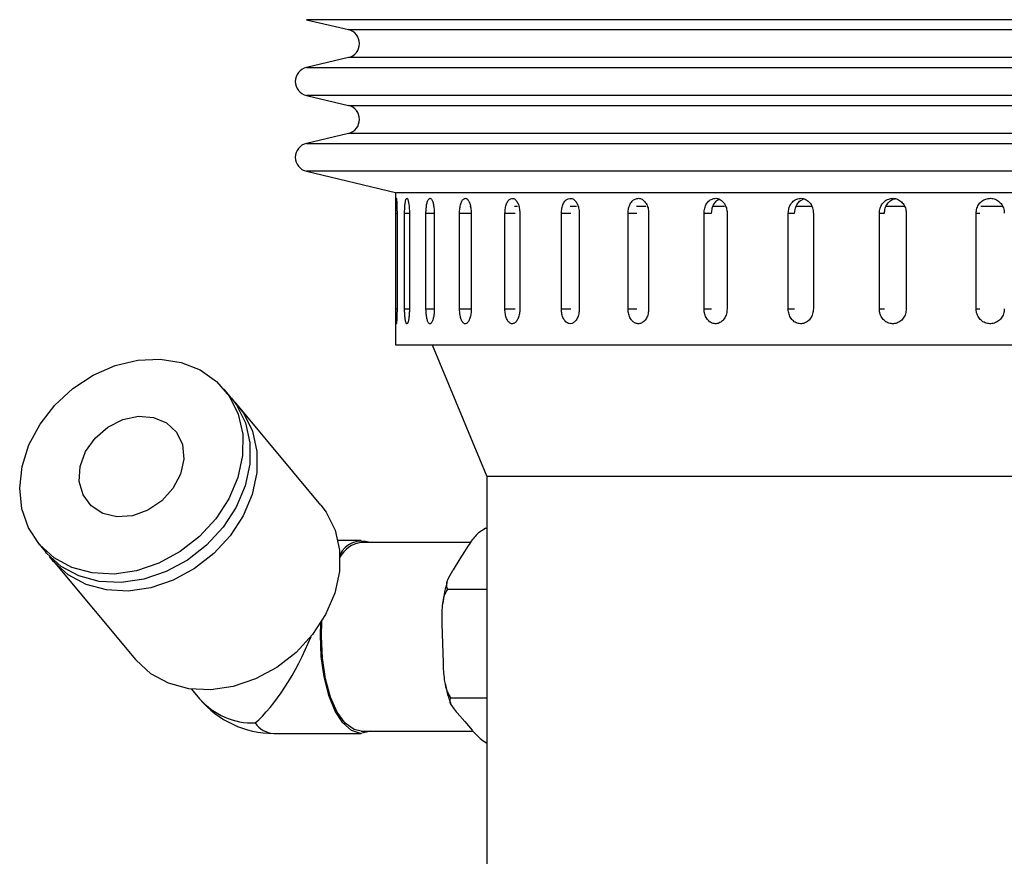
# Model space of a CAD drawing. Header units: inches. Extents: x 1.5 to 32, y 0 to 21.9.
# Tile 27 of 64: x 10 to 12, y 13.2 to 14.9. Entities that reach past the tile are written whole.
import ezdxf

# ---------------------------------------------------------------- set-up
doc = ezdxf.new("R2010")
doc.units = ezdxf.units.IN
doc.header["$MEASUREMENT"] = 0

msp = doc.modelspace()

# ---------------------------------------------------------------- linework, layer by layer
at = {"color": 7, "linetype": 'Continuous', "lineweight": 25}
for p, q in [((10.5784, 14.927), (10.6661, 14.9062)), ((14.5818, 14.927), (10.5784, 14.927)), ((10.6661, 14.9062), (11.52, 14.9062)), ((11.52, 14.9062), (14.494, 14.9062)), ((10.6661, 14.8478), (10.5784, 14.8271)), ((14.494, 14.8478), (10.6661, 14.8478)), ((10.5784, 14.8271), (11.4714, 14.8271)), ((11.4714, 14.8271), (14.5818, 14.8271)), ((10.5784, 14.7687), (10.6661, 14.7479)), ((14.5818, 14.7687), (10.5784, 14.7687)), ((10.6661, 14.7479), (11.52, 14.7479)), ((11.52, 14.7479), (14.494, 14.7479)), ((10.6661, 14.6895), (10.5784, 14.6687)), ((14.494, 14.6895), (10.6661, 14.6895)), ((10.5784, 14.6687), (11.4714, 14.6687)), ((11.4714, 14.6687), (14.5818, 14.6687)), ((10.5784, 14.6103), (10.7646, 14.5663)), ((14.5818, 14.6103), (10.5784, 14.6103)), ((10.7646, 14.5663), (10.7646, 14.2479)), ((10.7663, 14.5658), (11.5755, 14.5658)), ((11.5755, 14.5658), (14.3938, 14.5658)), ((10.9223, 14.5366), (10.9198, 14.5366)), ((11.0192, 14.5366), (11.0129, 14.5366)), ((11.1422, 14.5366), (11.1289, 14.5366)), ((11.287, 14.5366), (11.2672, 14.5366)), ((11.4514, 14.5366), (11.4254, 14.5366)), ((11.6327, 14.5366), (11.6007, 14.5366)), ((11.8273, 14.5366), (11.7871, 14.5366)), ((12.0311, 14.5366), (11.9863, 14.5366)), ((10.7651, 14.3229), (10.7651, 14.5229)), ((10.7651, 14.5229), (10.7676, 14.5229)), ((10.7676, 14.5229), (10.7676, 14.3229)), ((10.7835, 14.3229), (10.7835, 14.5229)), ((10.7835, 14.5229), (10.7935, 14.5229)), ((10.7935, 14.5229), (10.7935, 14.3229)), ((10.8281, 14.3229), (10.8281, 14.5229)), ((10.8281, 14.5229), (10.8454, 14.5229)), ((10.8454, 14.5229), (10.8454, 14.3229)), ((10.8982, 14.3229), (10.8982, 14.5229)), ((10.8982, 14.5229), (10.9211, 14.5229)), ((10.9226, 14.5229), (10.9226, 14.3229)), ((10.9929, 14.3229), (10.9929, 14.5229)), ((10.9929, 14.5229), (11.0144, 14.5229)), ((11.0239, 14.5229), (11.0239, 14.3229)), ((11.1107, 14.3229), (11.1107, 14.5229)), ((11.1107, 14.5229), (11.1306, 14.5229)), ((11.148, 14.5229), (11.148, 14.3229)), ((11.25, 14.3229), (11.25, 14.5229)), ((11.25, 14.5229), (11.2679, 14.5229)), ((11.2929, 14.5229), (11.2929, 14.3229)), ((11.4086, 14.3229), (11.4086, 14.5229)), ((11.4086, 14.5229), (11.4243, 14.5229)), ((11.4566, 14.5229), (11.4566, 14.3229)), ((11.5843, 14.3229), (11.5843, 14.5229)), ((11.5843, 14.5229), (11.5976, 14.5229)), ((11.6367, 14.5229), (11.6367, 14.3229)), ((11.7746, 14.3229), (11.7746, 14.5229)), ((11.7746, 14.5229), (11.7852, 14.5229)), ((11.8306, 14.5229), (11.8306, 14.3229)), ((11.9766, 14.3229), (11.9766, 14.5229)), ((11.9766, 14.5229), (11.9844, 14.5229)), ((10.7651, 14.3229), (10.7676, 14.3229)), ((10.7835, 14.3229), (10.7935, 14.3229)), ((10.8281, 14.3229), (10.8454, 14.3229)), ((10.8982, 14.3229), (10.9211, 14.3229)), ((10.9929, 14.3229), (11.0144, 14.3229)), ((11.1107, 14.3229), (11.1306, 14.3229)), ((11.25, 14.3229), (11.2679, 14.3229)), ((11.4086, 14.3229), (11.4243, 14.3229)), ((11.5843, 14.3229), (11.5976, 14.3229)), ((11.7746, 14.3229), (11.7852, 14.3229)), ((11.9766, 14.3229), (11.9844, 14.3229)), ((10.7646, 14.2479), (14.3956, 14.2479)), ((10.8408, 14.2479), (10.9554, 13.9729)), ((10.4216, 14.1374), (10.4067, 14.1551)), ((10.6086, 13.9132), (10.4364, 14.1196)), ((10.9554, 13.9729), (10.9554, 13.0979)), ((14.2054, 13.9729), (10.9554, 13.9729)), ((10.9526, 13.8646), (10.9554, 13.8646)), ((10.6929, 13.8394), (10.6442, 13.8394)), ((10.9206, 13.8347), (10.6929, 13.8347)), ((10.0198, 13.8323), (10.0347, 13.8145)), ((10.9134, 13.824), (10.899, 13.8011)), ((10.0495, 13.7967), (10.2217, 13.5904)), ((10.899, 13.8011), (10.8847, 13.7782)), ((10.8729, 13.7376), (10.9554, 13.7376)), ((10.8613, 13.665), (10.8625, 13.6242)), ((10.8625, 13.6242), (10.8638, 13.5834)), ((10.3387, 13.5288), (10.3555, 13.5087)), ((10.8796, 13.5108), (10.9554, 13.5108)), ((10.8935, 13.4789), (10.9091, 13.461)), ((10.9091, 13.461), (10.9246, 13.443)), ((10.5102, 13.4363), (10.6929, 13.4363)), ((10.6929, 13.441), (10.9248, 13.441))]:
    msp.add_line(p, q, dxfattribs=at)
at = {"color": 7, "linetype": 'Continuous', "lineweight": 25, "flags": 128}
for points in [[(9.9849, 13.9937), (9.9993, 14.0389), (10.0224, 14.0823), (10.0533, 14.1221), (10.0908, 14.1566), (10.1333, 14.1845), (10.1791, 14.2045), (10.2263, 14.2159), (10.2729, 14.2182), (10.3171, 14.2113), (10.357, 14.1955), (10.3911, 14.1715), (10.4179, 14.1401), (10.4363, 14.1028), (10.4456, 14.061), (10.4453, 14.0164), (10.4356, 13.971), (10.4168, 13.9264), (10.3896, 13.8846), (10.3552, 13.8473), (10.315, 13.8159), (10.2707, 13.7919), (10.2239, 13.7761), (10.1768, 13.7692), (10.1311, 13.7715), (10.0889, 13.7829), (10.0517, 13.8029), (10.0211, 13.8308), (9.9984, 13.8653), (9.9845, 13.905), (9.9799, 13.9484), (9.9849, 13.9937)], [(10.4216, 14.1374), (10.4327, 14.1223), (10.4511, 14.085), (10.4604, 14.0432), (10.4602, 13.9987), (10.4504, 13.9532), (10.4316, 13.9086), (10.4044, 13.8668), (10.3701, 13.8295), (10.3299, 13.7982), (10.2855, 13.7741), (10.2388, 13.7583), (10.1916, 13.7514), (10.146, 13.7537), (10.1037, 13.7651), (10.0665, 13.7851), (10.0359, 13.813), (10.0347, 13.8145)], [(10.4287, 14.1282), (10.4476, 14.1045), (10.466, 14.0672), (10.4753, 14.0254), (10.475, 13.9809), (10.4653, 13.9354), (10.4465, 13.8908), (10.4193, 13.849), (10.3849, 13.8117), (10.3447, 13.7804), (10.3003, 13.7563), (10.2536, 13.7405), (10.2065, 13.7336), (10.1608, 13.7359), (10.1185, 13.7473), (10.0813, 13.7674), (10.0508, 13.7952), (10.0424, 13.8058)], [(10.1062, 13.9937), (10.1176, 14.0248), (10.1375, 14.0531), (10.1642, 14.0761), (10.1952, 14.0918), (10.2278, 14.0988), (10.2591, 14.0964), (10.2863, 14.0849), (10.3071, 14.0654), (10.3195, 14.0394), (10.3225, 14.0094), (10.3158, 13.978), (10.2999, 13.948), (10.2764, 13.922), (10.2473, 13.9024), (10.2151, 13.891), (10.1828, 13.8886), (10.1532, 13.8956), (10.1289, 13.9113), (10.1121, 13.9343), (10.1043, 13.9626), (10.1062, 13.9937)], [(10.6086, 13.9132), (10.6198, 13.8982), (10.6382, 13.8609), (10.6474, 13.8191), (10.6472, 13.7745), (10.6375, 13.7291), (10.6186, 13.6845), (10.5915, 13.6427), (10.5571, 13.6054), (10.5169, 13.574), (10.4725, 13.55), (10.4258, 13.5342), (10.3787, 13.5273), (10.333, 13.5296), (10.2907, 13.541), (10.2535, 13.561), (10.223, 13.5889), (10.2217, 13.5904)], [(10.6929, 13.441), (10.6782, 13.4441), (10.6597, 13.4574), (10.643, 13.4804), (10.629, 13.5118), (10.6184, 13.5501), (10.6119, 13.5931), (10.6097, 13.6385), (10.6109, 13.6709)], [(10.7113, 13.441), (10.7102, 13.4405), (10.6912, 13.4363), (10.6723, 13.4423), (10.6544, 13.458), (10.6385, 13.4828), (10.6253, 13.5154), (10.6154, 13.5541), (10.6095, 13.5969), (10.6077, 13.6419), (10.6086, 13.6672)]]:
    msp.add_lwpolyline(points, dxfattribs=at)
at = {"color": 7, "linetype": 'Continuous', "lineweight": 25}
for centre, radius, start, end in [((10.6592, 14.877), 0.03, 283.3212, 76.6788), ((10.5853, 14.7979), 0.03, 103.3212, 256.6788), ((10.6592, 14.7187), 0.03, 283.3212, 76.6788), ((10.5853, 14.6395), 0.03, 103.3212, 256.6788), ((10.6933, 13.7883), 0.0498, 68.8321, 154.8365), ((10.6995, 13.7774), 0.0577, 96.5737, 152.2997), ((10.5102, 13.6379), 0.2016, 219.846, 270), ((10.4668, 13.6054), 0.1474, 220.9693, 271.9331), ((10.5123, 13.4848), 0.0486, 213.4809, 267.5878)]:
    msp.add_arc(centre, radius, start, end, dxfattribs=at)
msp.add_ellipse((10.5102, 13.6379), major_axis=(0.0933, 0.1993), ratio=0.323868, start_param=3.760767, end_param=4.867615, dxfattribs=at)
for points, knots in [([(10.7651, 14.5229), (10.7651, 14.5246), (10.7651, 14.5281), (10.7651, 14.5331), (10.7652, 14.5379), (10.7652, 14.5423), (10.7654, 14.5461), (10.7655, 14.5493), (10.7656, 14.5517), (10.7658, 14.5532), (10.766, 14.554), (10.7662, 14.5538), (10.7665, 14.5528), (10.7667, 14.5509), (10.7669, 14.5482), (10.7671, 14.5448), (10.7673, 14.5408), (10.7674, 14.5363), (10.7675, 14.5313), (10.7676, 14.5268), (10.7676, 14.524), (10.7676, 14.5229)], [0, 0, 0, 0, 0.05292, 0.107375, 0.160295, 0.214749, 0.267674, 0.322133, 0.375061, 0.429523, 0.482446, 0.536903, 0.58982, 0.644272, 0.697192, 0.751646, 0.804573, 0.859035, 0.911961, 0.966423, 1, 1, 1, 1]), ([(10.7835, 14.5229), (10.7835, 14.5246), (10.7835, 14.5281), (10.7837, 14.5331), (10.784, 14.5379), (10.7844, 14.5423), (10.785, 14.5461), (10.7856, 14.5493), (10.7863, 14.5517), (10.7871, 14.5532), (10.7879, 14.554), (10.7888, 14.5538), (10.7896, 14.5528), (10.7904, 14.5509), (10.7912, 14.5482), (10.7919, 14.5448), (10.7925, 14.5408), (10.7929, 14.5363), (10.7933, 14.5313), (10.7934, 14.5268), (10.7934, 14.524), (10.7935, 14.5229)], [0, 0, 0, 0, 0.05292, 0.107375, 0.160295, 0.214749, 0.267674, 0.322133, 0.375061, 0.429523, 0.482446, 0.536903, 0.58982, 0.644272, 0.697192, 0.751646, 0.804573, 0.859035, 0.911961, 0.966423, 1, 1, 1, 1]), ([(10.8281, 14.5229), (10.8281, 14.5246), (10.8281, 14.5281), (10.8285, 14.5331), (10.8291, 14.5379), (10.8298, 14.5423), (10.8308, 14.5461), (10.8319, 14.5493), (10.8332, 14.5517), (10.8346, 14.5532), (10.836, 14.554), (10.8375, 14.5538), (10.8389, 14.5528), (10.8403, 14.5509), (10.8416, 14.5482), (10.8428, 14.5448), (10.8437, 14.5408), (10.8445, 14.5363), (10.8451, 14.5313), (10.8453, 14.5268), (10.8453, 14.524), (10.8454, 14.5229)], [0, 0, 0, 0, 0.05292, 0.107375, 0.160295, 0.214749, 0.267674, 0.322133, 0.375061, 0.429523, 0.482446, 0.536903, 0.58982, 0.644272, 0.697192, 0.751646, 0.804573, 0.859035, 0.911961, 0.966423, 1, 1, 1, 1]), ([(10.8982, 14.5229), (10.8983, 14.5246), (10.8983, 14.5281), (10.8988, 14.5331), (10.8996, 14.5379), (10.9007, 14.5423), (10.9021, 14.5461), (10.9037, 14.5493), (10.9055, 14.5517), (10.9075, 14.5532), (10.9095, 14.554), (10.9115, 14.5538), (10.9136, 14.5528), (10.9155, 14.5509), (10.9173, 14.5482), (10.9189, 14.5448), (10.9203, 14.5408), (10.9214, 14.5363), (10.9221, 14.5313), (10.9224, 14.5274), (10.9225, 14.5245), (10.9225, 14.5234), (10.9226, 14.5229)], [0, 0, 0, 0, 0.052919, 0.107373, 0.160293, 0.214746, 0.26767, 0.322129, 0.375056, 0.429518, 0.48244, 0.536897, 0.589814, 0.644264, 0.697184, 0.751638, 0.804564, 0.859025, 0.91195, 0.966412, 0.983183, 1, 1, 1, 1]), ([(10.9929, 14.5229), (10.9931, 14.5264), (10.9934, 14.5333), (10.996, 14.5426), (10.9999, 14.5497), (11.0047, 14.5537), (11.01, 14.5543), (11.0151, 14.5513), (11.0195, 14.5451), (11.0226, 14.5364), (11.0238, 14.5285), (11.0239, 14.524), (11.0239, 14.5229)], [0, 0, 0, 0, 0.107362, 0.214723, 0.322094, 0.429472, 0.536839, 0.644195, 0.751556, 0.858932, 0.966307, 1, 1, 1, 1]), ([(11.1107, 14.5229), (11.1109, 14.5264), (11.1113, 14.5333), (11.1145, 14.5426), (11.1191, 14.5497), (11.125, 14.5537), (11.1313, 14.5543), (11.1375, 14.5513), (11.1427, 14.5451), (11.1465, 14.5364), (11.1479, 14.5285), (11.148, 14.524), (11.148, 14.5229)], [0, 0, 0, 0, 0.107362, 0.214723, 0.322094, 0.429472, 0.536839, 0.644195, 0.751556, 0.858932, 0.966307, 1, 1, 1, 1]), ([(11.25, 14.5229), (11.2502, 14.5264), (11.2507, 14.5333), (11.2543, 14.5426), (11.2597, 14.5497), (11.2664, 14.5537), (11.2738, 14.5543), (11.2809, 14.5513), (11.2869, 14.5451), (11.2912, 14.5364), (11.2928, 14.5285), (11.2929, 14.524), (11.2929, 14.5229)], [0, 0, 0, 0, 0.107362, 0.214723, 0.322094, 0.429472, 0.536839, 0.644195, 0.751556, 0.858932, 0.966307, 1, 1, 1, 1]), ([(11.4086, 14.5229), (11.4089, 14.5264), (11.4094, 14.5333), (11.4135, 14.5426), (11.4195, 14.5497), (11.4271, 14.5537), (11.4353, 14.5543), (11.4432, 14.5513), (11.4499, 14.5451), (11.4547, 14.5364), (11.4565, 14.5285), (11.4566, 14.524), (11.4566, 14.5229)], [0, 0, 0, 0, 0.107362, 0.214723, 0.322094, 0.429472, 0.536839, 0.644195, 0.751556, 0.858932, 0.966307, 1, 1, 1, 1]), ([(11.5843, 14.5229), (11.5846, 14.5264), (11.5852, 14.5333), (11.5897, 14.5426), (11.5963, 14.5497), (11.6045, 14.5537), (11.6135, 14.5543), (11.6221, 14.5513), (11.6295, 14.5451), (11.6346, 14.5364), (11.6366, 14.5285), (11.6367, 14.524), (11.6367, 14.5229)], [0, 0, 0, 0, 0.107362, 0.214723, 0.322094, 0.429472, 0.536839, 0.644195, 0.751556, 0.858932, 0.966307, 1, 1, 1, 1]), ([(11.7746, 14.5229), (11.7749, 14.5264), (11.7755, 14.5333), (11.7803, 14.5426), (11.7873, 14.5497), (11.7962, 14.5537), (11.8058, 14.5543), (11.815, 14.5513), (11.8228, 14.5451), (11.8283, 14.5364), (11.8304, 14.5285), (11.8306, 14.524), (11.8306, 14.5229)], [0, 0, 0, 0, 0.107362, 0.214723, 0.322094, 0.429472, 0.536839, 0.644195, 0.751556, 0.858932, 0.966307, 1, 1, 1, 1]), ([(11.7853, 14.5229), (11.7856, 14.5263), (11.7862, 14.5333), (11.791, 14.5427), (11.7981, 14.5494), (11.804, 14.553), (11.8072, 14.5531), (11.8073, 14.5531)], [0, 0, 0, 0, 0.247874, 0.495747, 0.743643, 0.991555, 1, 1, 1, 1]), ([(11.9766, 14.5229), (11.9769, 14.5264), (11.9775, 14.5333), (11.9826, 14.5426), (11.99, 14.5497), (11.9993, 14.5537), (12.0093, 14.5543), (12.019, 14.5513), (12.0272, 14.5451), (12.033, 14.5364), (12.0352, 14.5285), (12.0353, 14.524), (12.0354, 14.5229)], [0, 0, 0, 0, 0.107362, 0.214723, 0.322094, 0.429472, 0.536839, 0.644195, 0.751556, 0.858932, 0.966307, 1, 1, 1, 1]), ([(11.4244, 14.5229), (11.4247, 14.5264), (11.4252, 14.5333), (11.4293, 14.5425), (11.4345, 14.5491), (11.4387, 14.551), (11.4404, 14.5517)], [0, 0, 0, 0, 0.274029, 0.548058, 0.822112, 1, 1, 1, 1]), ([(11.5977, 14.5229), (11.598, 14.5264), (11.5985, 14.5333), (11.603, 14.5425), (11.6092, 14.5495), (11.6144, 14.5516), (11.6168, 14.5525)], [0, 0, 0, 0, 0.259881, 0.51976, 0.779664, 1, 1, 1, 1]), ([(10.7676, 14.3229), (10.7676, 14.3212), (10.7676, 14.3177), (10.7675, 14.3126), (10.7674, 14.3078), (10.7672, 14.3035), (10.767, 14.2996), (10.7668, 14.2965), (10.7666, 14.2941), (10.7664, 14.2925), (10.7661, 14.2918), (10.7659, 14.2919), (10.7657, 14.293), (10.7656, 14.2948), (10.7654, 14.2975), (10.7653, 14.3009), (10.7652, 14.305), (10.7652, 14.3095), (10.7651, 14.3144), (10.7651, 14.3189), (10.7651, 14.3218), (10.7651, 14.3229)], [0, 0, 0, 0, 0.05292, 0.107375, 0.160295, 0.214749, 0.267674, 0.322133, 0.375061, 0.429523, 0.482446, 0.536903, 0.58982, 0.644272, 0.697192, 0.751646, 0.804573, 0.859035, 0.911961, 0.966423, 1, 1, 1, 1]), ([(10.7935, 14.3229), (10.7934, 14.3212), (10.7934, 14.3177), (10.7932, 14.3126), (10.7928, 14.3078), (10.7923, 14.3035), (10.7917, 14.2996), (10.7909, 14.2965), (10.7902, 14.2941), (10.7893, 14.2925), (10.7885, 14.2918), (10.7876, 14.2919), (10.7868, 14.293), (10.7861, 14.2948), (10.7854, 14.2975), (10.7848, 14.3009), (10.7843, 14.305), (10.7839, 14.3095), (10.7836, 14.3144), (10.7835, 14.3189), (10.7835, 14.3218), (10.7835, 14.3229)], [0, 0, 0, 0, 0.05292, 0.107375, 0.160295, 0.214749, 0.267674, 0.322133, 0.375061, 0.429523, 0.482446, 0.536903, 0.58982, 0.644272, 0.697192, 0.751646, 0.804573, 0.859035, 0.911961, 0.966423, 1, 1, 1, 1]), ([(10.8454, 14.3229), (10.8453, 14.3212), (10.8453, 14.3177), (10.8449, 14.3126), (10.8443, 14.3078), (10.8434, 14.3035), (10.8424, 14.2996), (10.8411, 14.2965), (10.8398, 14.2941), (10.8384, 14.2925), (10.8369, 14.2918), (10.8355, 14.2919), (10.8341, 14.293), (10.8327, 14.2948), (10.8315, 14.2975), (10.8304, 14.3009), (10.8295, 14.305), (10.8288, 14.3095), (10.8284, 14.3144), (10.8281, 14.3189), (10.8281, 14.3218), (10.8281, 14.3229)], [0, 0, 0, 0, 0.05292, 0.107375, 0.160295, 0.214749, 0.267674, 0.322133, 0.375061, 0.429523, 0.482446, 0.536903, 0.58982, 0.644272, 0.697192, 0.751646, 0.804573, 0.859035, 0.911961, 0.966423, 1, 1, 1, 1]), ([(10.9226, 14.3229), (10.9225, 14.3212), (10.9225, 14.3177), (10.9219, 14.3126), (10.921, 14.3078), (10.9199, 14.3035), (10.9184, 14.2996), (10.9167, 14.2965), (10.9148, 14.2941), (10.9129, 14.2925), (10.9108, 14.2918), (10.9088, 14.2919), (10.9067, 14.293), (10.9049, 14.2948), (10.9031, 14.2975), (10.9016, 14.3009), (10.9003, 14.305), (10.8993, 14.3095), (10.8986, 14.3144), (10.8983, 14.3184), (10.8982, 14.3212), (10.8982, 14.3223), (10.8982, 14.3229)], [0, 0, 0, 0, 0.052919, 0.107373, 0.160293, 0.214746, 0.26767, 0.322129, 0.375056, 0.429518, 0.48244, 0.536897, 0.589814, 0.644264, 0.697184, 0.751638, 0.804564, 0.859025, 0.91195, 0.966412, 0.983183, 1, 1, 1, 1]), ([(11.0239, 14.3229), (11.0239, 14.3212), (11.0238, 14.3177), (11.0231, 14.3126), (11.022, 14.3078), (11.0205, 14.3035), (11.0187, 14.2996), (11.0165, 14.2965), (11.0142, 14.2941), (11.0116, 14.2925), (11.009, 14.2918), (11.0064, 14.2919), (11.0038, 14.293), (11.0014, 14.2948), (10.9992, 14.2975), (10.9972, 14.3009), (10.9956, 14.305), (10.9943, 14.3095), (10.9934, 14.3144), (10.993, 14.3184), (10.9929, 14.3212), (10.9929, 14.3223), (10.9929, 14.3229)], [0, 0, 0, 0, 0.0529193, 0.1073734, 0.1602927, 0.2147463, 0.2676704, 0.3221291, 0.3750562, 0.4295184, 0.4824402, 0.536897, 0.5898135, 0.6442644, 0.6971839, 0.7516376, 0.8045636, 0.8590245, 0.9119505, 0.9664117, 0.9831825, 1, 1, 1, 1]), ([(11.148, 14.3229), (11.1478, 14.3194), (11.1474, 14.3124), (11.1441, 14.3031), (11.1393, 14.2961), (11.1333, 14.292), (11.1269, 14.2915), (11.1209, 14.2945), (11.1157, 14.3006), (11.1122, 14.3093), (11.1108, 14.3172), (11.1107, 14.3218), (11.1107, 14.3229)], [0, 0, 0, 0, 0.107362, 0.214723, 0.322094, 0.429472, 0.536839, 0.644195, 0.751556, 0.858932, 0.966307, 1, 1, 1, 1]), ([(11.2929, 14.3229), (11.2927, 14.3194), (11.2922, 14.3124), (11.2884, 14.3031), (11.2829, 14.2961), (11.2761, 14.292), (11.2687, 14.2915), (11.2617, 14.2945), (11.2558, 14.3006), (11.2516, 14.3093), (11.2501, 14.3172), (11.25, 14.3218), (11.25, 14.3229)], [0, 0, 0, 0, 0.107362, 0.214723, 0.322094, 0.429472, 0.536839, 0.644195, 0.751556, 0.858932, 0.966307, 1, 1, 1, 1]), ([(11.4566, 14.3229), (11.4564, 14.3194), (11.4558, 14.3124), (11.4516, 14.3031), (11.4455, 14.2961), (11.4378, 14.292), (11.4296, 14.2915), (11.4218, 14.2945), (11.4151, 14.3006), (11.4105, 14.3093), (11.4087, 14.3172), (11.4086, 14.3218), (11.4086, 14.3229)], [0, 0, 0, 0, 0.107362, 0.214723, 0.322094, 0.429472, 0.536839, 0.644195, 0.751556, 0.858932, 0.966307, 1, 1, 1, 1]), ([(11.6367, 14.3229), (11.6364, 14.3194), (11.6359, 14.3124), (11.6313, 14.3031), (11.6246, 14.2961), (11.6163, 14.292), (11.6073, 14.2915), (11.5987, 14.2945), (11.5915, 14.3006), (11.5864, 14.3093), (11.5845, 14.3172), (11.5844, 14.3218), (11.5843, 14.3229)], [0, 0, 0, 0, 0.107362, 0.214723, 0.322094, 0.429472, 0.536839, 0.644195, 0.751556, 0.858932, 0.966307, 1, 1, 1, 1]), ([(11.8306, 14.3229), (11.8303, 14.3194), (11.8297, 14.3124), (11.8248, 14.3031), (11.8176, 14.2961), (11.8087, 14.292), (11.7992, 14.2915), (11.79, 14.2945), (11.7822, 14.3006), (11.7768, 14.3093), (11.7747, 14.3172), (11.7746, 14.3218), (11.7746, 14.3229)], [0, 0, 0, 0, 0.107362, 0.214723, 0.322094, 0.429472, 0.536839, 0.644195, 0.751556, 0.858932, 0.966307, 1, 1, 1, 1]), ([(12.0354, 14.3229), (12.035, 14.3194), (12.0344, 14.3124), (12.0293, 14.3031), (12.0218, 14.2961), (12.0125, 14.292), (12.0024, 14.2915), (11.9928, 14.2945), (11.9846, 14.3006), (11.9789, 14.3093), (11.9767, 14.3172), (11.9766, 14.3218), (11.9766, 14.3229)], [0, 0, 0, 0, 0.107362, 0.214723, 0.322094, 0.429472, 0.536839, 0.644195, 0.751556, 0.858932, 0.966307, 1, 1, 1, 1]), ([(10.9526, 13.8646), (10.9485, 13.8622), (10.9351, 13.8542), (10.9236, 13.8397), (10.9164, 13.8285), (10.9134, 13.824)], [0, 0, 0, 0, 0.204336, 0.673302, 1, 1, 1, 1]), ([(10.8847, 13.7782), (10.8842, 13.7775), (10.8797, 13.7702), (10.8734, 13.7588), (10.8694, 13.7455), (10.8719, 13.7398), (10.8729, 13.7376)], [0, 0, 0, 0, 0.0528733, 0.5179573, 0.8096552, 1, 1, 1, 1]), ([(10.8725, 13.7531), (10.8705, 13.7462), (10.8662, 13.7315), (10.864, 13.7146), (10.8629, 13.7056)], [0, 0, 0, 0, 0.469509, 1, 1, 1, 1]), ([(10.8729, 13.7376), (10.8705, 13.7332), (10.8626, 13.7189), (10.8609, 13.693), (10.8612, 13.6732), (10.8613, 13.665)], [0, 0, 0, 0, 0.204336, 0.673302, 1, 1, 1, 1]), ([(10.8638, 13.5834), (10.8638, 13.5821), (10.8642, 13.569), (10.8656, 13.5488), (10.8707, 13.525), (10.8771, 13.5148), (10.8796, 13.5108)], [0, 0, 0, 0, 0.0528733, 0.5179573, 0.8096552, 1, 1, 1, 1]), ([(10.8682, 13.5402), (10.8698, 13.5323), (10.8726, 13.5175), (10.8775, 13.5051), (10.8798, 13.4993)], [0, 0, 0, 0, 0.526873, 1, 1, 1, 1]), ([(10.8796, 13.5108), (10.8787, 13.5089), (10.8758, 13.5026), (10.8832, 13.4912), (10.8905, 13.4825), (10.8935, 13.4789)], [0, 0, 0, 0, 0.204356, 0.673363, 1, 1, 1, 1]), ([(10.9246, 13.443), (10.9251, 13.4424), (10.9301, 13.4367), (10.9389, 13.4279), (10.949, 13.4192), (10.9551, 13.4163), (10.9554, 13.4162)], [0, 0, 0, 0, 0.064358, 0.629324, 0.983668, 1, 1, 1, 1])]:
    msp.add_open_spline(points, degree=3, knots=knots, dxfattribs=at)

doc.saveas('drawing.dxf')
